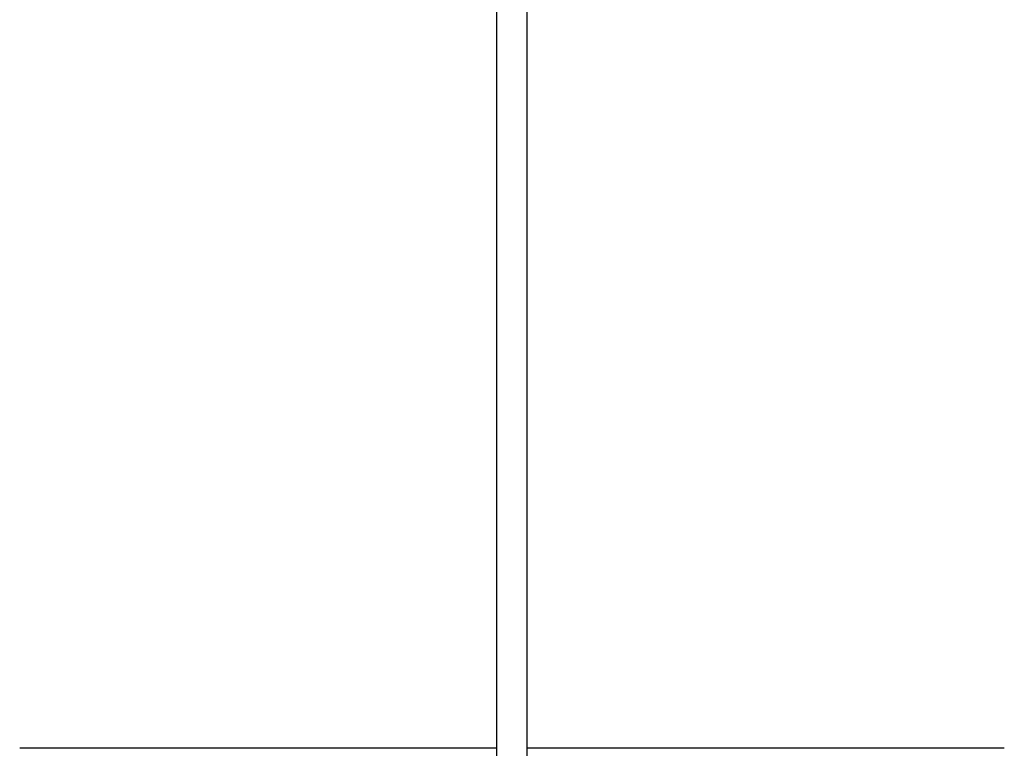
# Model space of a CAD drawing. Header units: inches. Extents: x 0 to 20790, y -12 to 14700.
# Tile 186 of 256: x 6206 to 6846, y 12406 to 12880. Entities that reach past the tile are written whole.
import ezdxf

# ---------------------------------------------------------------- set-up
doc = ezdxf.new("R2010")
doc.units = ezdxf.units.IN
doc.layers.add('1', color=7, linetype='Continuous', true_color=0xffffff)
doc.layers.add('254', color=7, linetype='Continuous', true_color=0xffffff)

msp = doc.modelspace()

# ---------------------------------------------------------------- linework, layer by layer
at = {"layer": '1', "color": 2, "linetype": 'Continuous', "lineweight": 25}
for p, q in [((6515.566, 12405.963), (6205.638, 12405.963)), ((6845.479, 12405.963), (6535.55, 12405.963)), ((6845.599, 12405.963), (6845.479, 12405.963))]:
    msp.add_line(p, q, dxfattribs=at)
at = {"layer": '254', "color": 2, "linetype": 'Continuous', "lineweight": 25}
for p, q in [((6515.558, 12955.963), (6515.558, 12355.963)), ((6535.558, 12355.963), (6535.558, 12955.963))]:
    msp.add_line(p, q, dxfattribs=at)

doc.saveas('drawing.dxf')
